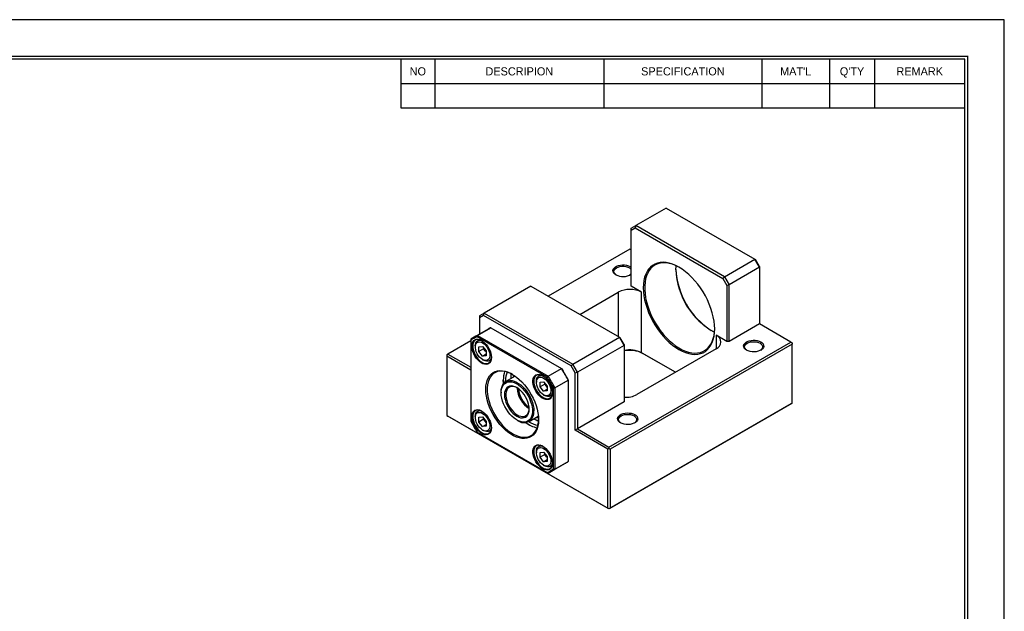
# Model space of a CAD drawing. Header units: millimetres. Extents: x 0 to 508, y 0 to 359.
# Tile 3 of 3: x 209 to 508, y 179 to 359. Entities that reach past the tile are written whole.
import ezdxf
from ezdxf.enums import TextEntityAlignment as Align

# ---------------------------------------------------------------- set-up
doc = ezdxf.new("R2010")
doc.units = ezdxf.units.MM
doc.layers.add('L1', color=7, linetype='CONTINUOUS')
doc.layers.add('OUTLINE', color=7, linetype='CONTINUOUS')

# ---------------------------------------------------------------- blocks, each defined once
blk = doc.blocks.new('표제란')
at = {"layer": 'L1', "color": 0}
for p, q in [((297, 210), (0, 210)), ((297, 0), (297, 210))]:
    blk.add_line(p, q, dxfattribs=at)
at = {"layer": 'L1'}
for p, q in [((190, 203), (190, 194.34)), ((196, 203), (196, 194.34)), ((226, 203), (226, 194.34)), ((254, 203), (254, 194.34)), ((266, 203), (266, 194.34)), ((274, 203), (274, 194.34)), ((190, 198.67), (290, 198.67)), ((190, 194.34), (290, 194.34))]:
    blk.add_line(p, q, dxfattribs=at)
at = {"layer": 'L1', "const_width": 0.25}
blk.add_lwpolyline([(290.5, 6.5), (290.5, 203.5), (10, 203.5), (10, 6.5)], close=True, dxfattribs=at)
at = {"layer": 'L1'}
blk.add_lwpolyline([(290, 7), (290, 203), (10.5, 203), (10.5, 7)], close=True, dxfattribs=at)
for s, p in [('NO', (193, 200.83)), ('DESCRIPION', (211, 200.83)), ('SPECIFICATION', (240, 200.83)), ("MAT'L", (260, 200.83)), ("Q'TY", (270, 200.83)), ('REMARK', (282, 200.83))]:
    blk.add_text(s, height=1.444, dxfattribs=at).set_placement(p, align=Align.MIDDLE_CENTER)
for tag, p in [('필렛', (179.25, 10.9)), ('모따기', (179.25, 8.3))]:
    blk.add_attdef(tag, text='', height=1.15, dxfattribs=at).set_placement(p, align=Align.MIDDLE_LEFT)
at = {"layer": 'OUTLINE', "ltscale": 0.5}
for tag, p, height in [('TITLE', (237.17, 24.41), 2.5), ('도번', (251.18, 15.64), 2.5), ('SCALE', (253.78, 9.55), 1.2), ('DATE', (277.02, 9.51), 1.2)]:
    blk.add_attdef(tag, p, '', height=height, dxfattribs=at)

msp = doc.modelspace()

# ---------------------------------------------------------------- linework, layer by layer
at = {"layer": 'OUTLINE'}
for p, q in [((405.0701, 301.7296), (395.8777, 296.423)), ((405.0701, 301.7296), (431.9401, 286.2179)), ((394.4635, 295.6063), (395.8777, 296.423)), ((394.4635, 295.029), (395.6706, 295.7261)), ((394.4635, 295.029), (394.4635, 295.6063)), ((395.8777, 296.423), (395.6706, 295.7261)), ((395.6706, 295.7261), (422.2477, 280.3834)), ((422.7477, 280.9112), (395.8777, 296.423)), ((394.4635, 278.0507), (394.4635, 295.029)), ((394.1099, 289.2764), (369.3638, 274.9907)), ((394.4635, 289.0723), (394.1099, 289.2764)), ((422.7477, 280.9112), (431.9401, 286.2179)), ((433.3544, 283.7684), (424.162, 278.4617)), ((433.3544, 283.7684), (431.9401, 286.2179)), ((431.9401, 286.2179), (432.1472, 286.0983)), ((433.3544, 284.0075), (432.1472, 286.0983)), ((433.3544, 284.0075), (433.3544, 283.7684)), ((433.3544, 283.7684), (433.3544, 266.621)), ((422.2477, 280.3834), (422.7477, 280.9112)), ((422.7477, 280.9112), (424.162, 278.4617)), ((364.0579, 278.0538), (349.9158, 269.8897)), ((364.0579, 278.0538), (390.9279, 262.542)), ((397.6455, 276.2138), (394.4635, 278.0507)), ((422.2477, 280.3834), (423.4549, 278.2926)), ((424.162, 278.4617), (423.4549, 278.2926)), ((423.4549, 278.2926), (423.4549, 261.3144)), ((424.162, 261.3144), (424.162, 278.4617)), ((378.9098, 269.48), (390.5744, 276.2138)), ((390.5744, 276.2138), (390.5744, 262.7461)), ((397.6455, 257.8417), (397.6455, 276.2138)), ((349.9158, 269.8897), (348.5015, 269.073)), ((349.7086, 269.1928), (348.5015, 268.4957)), ((348.5015, 269.073), (348.5015, 268.4957)), ((349.7086, 269.1928), (349.9158, 269.8897)), ((376.2858, 253.8501), (349.7086, 269.1928)), ((349.9158, 269.8897), (376.7858, 254.378)), ((348.5015, 268.4957), (348.5015, 263.5489)), ((433.3544, 266.621), (424.162, 261.3144)), ((442.9003, 261.1103), (433.3544, 266.621)), ((351.1068, 265.0529), (346.8641, 262.6037)), ((347.7956, 262.7042), (347.9302, 263.1164)), ((369.0065, 250.4594), (347.7956, 262.7042)), ((347.9302, 263.1164), (351.9607, 265.4431)), ((347.9302, 263.1164), (369.2961, 250.7821)), ((351.9607, 265.4431), (373.3266, 253.1089)), ((423.4549, 261.3144), (420.2729, 263.1513)), ((420.2729, 263.1513), (420.2729, 259.0693)), ((345.8852, 261.4368), (338.9556, 257.4364)), ((345.8852, 261.9354), (345.8852, 261.601)), ((345.8852, 261.601), (345.8852, 237.1075)), ((347.2418, 259.9058), (347.2418, 259.5792)), ((348.5109, 261.8223), (347.9669, 261.5083)), ((348.3481, 259.6645), (349.4339, 259.7616)), ((348.3481, 258.2167), (348.3481, 259.6645)), ((349.4339, 259.7616), (350.5196, 258.4109)), ((376.7858, 254.378), (390.9279, 262.542)), ((392.3422, 260.0926), (378.2, 251.9285)), ((387.746, 229.2704), (442.9003, 261.1103)), ((443.2538, 260.4979), (388.0995, 228.658)), ((392.3422, 260.0926), (390.9279, 262.542)), ((390.9279, 262.542), (391.135, 262.4224)), ((392.3422, 260.3316), (391.135, 262.4224)), ((392.3422, 260.3316), (392.3422, 260.0926)), ((392.3422, 260.0926), (392.3422, 242.9452)), ((424.162, 261.3144), (423.4549, 261.3144)), ((442.9003, 261.1103), (443.2538, 260.9061)), ((443.2538, 260.9061), (443.2538, 260.4979)), ((443.2538, 242.534), (443.2538, 260.4979)), ((338.9556, 257.4364), (338.602, 257.2323)), ((338.602, 257.2323), (338.602, 256.8241)), ((338.602, 256.8241), (338.602, 238.8602)), ((345.8852, 252.6196), (338.602, 256.8241)), ((338.9556, 257.4364), (345.8852, 253.436)), ((349.7623, 259.0331), (348.3481, 258.2167)), ((349.4339, 256.866), (348.3481, 258.2167)), ((349.4339, 256.866), (350.5196, 257.4928)), ((350.5196, 256.9631), (349.4339, 256.866)), ((349.7623, 259.353), (349.7623, 259.0331)), ((350.3052, 258.3578), (349.7623, 259.0331)), ((350.5196, 258.091), (350.3052, 258.3578)), ((350.5196, 258.4109), (350.5196, 256.9631)), ((420.2729, 259.0693), (396.2312, 245.1903)), ((407.8959, 251.9242), (397.6455, 257.8417)), ((397.6455, 257.8417), (397.999, 257.6375)), ((407.8959, 251.9242), (397.999, 257.6375)), ((349.4335, 255.7827), (349.7163, 255.6194)), ((351.4666, 255.4459), (352.0106, 255.76)), ((376.7858, 254.378), (376.2858, 253.8501)), ((377.4929, 251.7594), (376.2858, 253.8501)), ((378.2, 251.9285), (376.7858, 254.378)), ((359.337, 250.7521), (356.5277, 249.1303)), ((358.9214, 251.036), (358.9534, 251.0045)), ((367.0109, 251.1425), (366.4669, 250.8284)), ((369.2961, 250.7821), (369.0065, 250.4594)), ((369.2961, 250.7821), (373.3266, 253.1089)), ((373.3266, 253.1089), (373.4612, 253.0311)), ((377.4929, 251.7594), (378.2, 251.9285)), ((377.4929, 234.3728), (377.4929, 251.7594)), ((378.2, 251.9285), (378.2, 234.7811)), ((356.4265, 249.0684), (356.4211, 249.3951)), ((357.9946, 250.3034), (357.9998, 249.9801)), ((365.7418, 249.226), (365.7418, 248.8994)), ((366.8481, 248.9847), (367.9339, 249.0817)), ((366.8481, 247.5369), (366.8481, 248.9847)), ((368.2623, 248.3533), (366.8481, 247.5369)), ((367.9339, 249.0817), (369.0196, 247.7311)), ((368.2623, 248.6732), (368.2623, 248.3533)), ((368.8052, 247.678), (368.2623, 248.3533)), ((369.0196, 247.4112), (368.8052, 247.678)), ((369.0196, 247.7311), (369.0196, 246.2833)), ((371.3411, 247.2401), (375.3716, 249.5669)), ((375.3716, 249.5669), (375.3716, 249.7223)), ((375.3716, 249.5669), (375.3716, 224.8944)), ((355.0776, 245.9254), (355.0776, 245.6804)), ((359.9567, 247.1091), (359.9582, 247.2289)), ((367.9339, 246.1862), (366.8481, 247.5369)), ((367.9335, 245.1029), (368.2163, 244.9396)), ((367.9339, 246.1862), (369.0196, 246.813)), ((369.0196, 246.2833), (367.9339, 246.1862)), ((369.9666, 244.7661), (370.5106, 245.0802)), ((370.9168, 247.1506), (371.3411, 247.2401)), ((370.9168, 222.6571), (370.9168, 247.1506)), ((371.3411, 247.2401), (371.3411, 222.5676)), ((392.3422, 242.9452), (378.2, 234.7811)), ((442.9003, 242.3298), (387.746, 210.4899)), ((388.0995, 210.6941), (443.2538, 242.534)), ((443.2538, 242.534), (442.9003, 242.3298)), ((443.2538, 242.534), (443.2538, 242.534)), ((338.602, 238.8602), (387.3924, 210.6941)), ((338.602, 238.8602), (338.602, 238.8601)), ((338.602, 238.8601), (338.9556, 238.656)), ((348.5109, 240.4592), (347.9669, 240.1451)), ((387.746, 210.4899), (338.9556, 238.656)), ((347.2418, 238.5427), (347.2418, 238.2161)), ((348.3481, 238.3014), (349.4339, 238.3985)), ((348.3481, 236.8536), (348.3481, 238.3014)), ((349.7623, 237.67), (348.3481, 236.8536)), ((349.4339, 235.5029), (348.3481, 236.8536)), ((349.4339, 238.3985), (350.5196, 237.0478)), ((349.4339, 235.5029), (350.5196, 236.1297)), ((349.7623, 237.9899), (349.7623, 237.67)), ((350.3052, 236.9947), (349.7623, 237.67)), ((350.5196, 236.7279), (350.3052, 236.9947)), ((350.5196, 237.0478), (350.5196, 235.6)), ((359.8145, 237.4751), (360.0266, 237.3526)), ((363.5271, 237.0056), (366.3365, 238.6274)), ((347.7956, 233.7987), (369.0065, 221.5539)), ((347.9302, 233.7209), (347.7956, 233.7987)), ((369.2961, 221.3867), (347.9302, 233.7209)), ((349.4335, 234.4196), (349.7163, 234.2563)), ((350.5196, 235.6), (349.4339, 235.5029)), ((351.4666, 234.0828), (352.0106, 234.3969)), ((378.2, 234.7811), (377.4929, 234.3728)), ((387.3924, 228.658), (377.4929, 234.3728)), ((378.2, 234.7811), (387.746, 229.2704)), ((367.0109, 229.7794), (366.4669, 229.4653)), ((365.7418, 227.8629), (365.7418, 227.5363)), ((366.8481, 227.6215), (367.9339, 227.7186)), ((366.8481, 226.1738), (366.8481, 227.6215)), ((368.2623, 226.9902), (366.8481, 226.1738)), ((367.9339, 227.7186), (369.0196, 226.3679)), ((368.2623, 227.31), (368.2623, 226.9902)), ((368.8052, 226.3149), (368.2623, 226.9902)), ((387.746, 228.8621), (387.3924, 228.658)), ((387.3924, 210.6941), (387.3924, 228.658)), ((387.746, 229.2704), (387.746, 228.8621)), ((387.746, 228.8621), (388.0995, 228.658)), ((388.0995, 228.658), (388.0995, 210.6941)), ((367.9339, 224.8231), (366.8481, 226.1738)), ((367.9339, 224.8231), (369.0196, 225.4499)), ((369.0196, 224.9202), (367.9339, 224.8231)), ((369.0196, 226.0481), (368.8052, 226.3149)), ((369.0196, 226.3679), (369.0196, 224.9202)), ((370.3622, 221.8994), (374.3927, 224.2261)), ((371.3411, 222.5676), (375.3716, 224.8944)), ((367.9335, 223.7398), (368.2163, 223.5765)), ((369.0065, 221.5539), (369.2961, 221.3867)), ((369.9666, 223.403), (370.5106, 223.7171)), ((371.3411, 222.5676), (370.9168, 222.6571)), ((387.746, 210.49), (387.3924, 210.6941)), ((388.0995, 210.6941), (387.746, 210.49)), ((387.746, 210.49), (387.746, 210.4899))]:
    msp.add_line(p, q, dxfattribs=at)
at = {"layer": 'OUTLINE', "flags": 128}
for points in [[(389.8319, 281.5001), (389.4307, 281.7861), (389.1412, 282.1141), (388.9762, 282.4697), (388.9428, 282.8372), (389.0425, 283.2008), (389.271, 283.5444), (389.6183, 283.8532), (390.0692, 284.1134), (390.6039, 284.3139), (391.1992, 284.4458), (391.829, 284.5034), (392.4657, 284.4841), (393.0816, 284.3889), (393.6498, 284.2218), (394.1453, 283.9901), (394.4635, 283.7741)], [(389.9432, 281.439), (389.6601, 281.6555), (389.3929, 281.9758), (389.2559, 282.3224), (389.2559, 282.6779), (389.3929, 283.0245), (389.6601, 283.3448), (390.0441, 283.6227), (390.5255, 283.8443), (391.0803, 283.9986), (391.6807, 284.0777), (392.2965, 284.0777), (392.8969, 283.9986), (393.4517, 283.8443), (393.9331, 283.6227)], [(393.9331, 283.6227), (394.3171, 283.3448), (394.4635, 283.1923)], [(419.7779, 265.0701), (419.7317, 266.2495), (419.5937, 267.4721), (419.3649, 268.7274), (419.0473, 270.0049), (418.6437, 271.2935), (418.1574, 272.5823), (417.5927, 273.8604), (416.9543, 275.1167), (416.2477, 276.3406), (415.4789, 277.5216), (414.6545, 278.6496), (413.7815, 279.7151), (412.8673, 280.7089), (411.9199, 281.6226), (410.9471, 282.4484), (409.9574, 283.1792), (408.9592, 283.8087), (407.9609, 284.3317), (406.9712, 284.7436), (405.9985, 285.041), (405.051, 285.2212), (404.1368, 285.2829), (403.2638, 285.2253), (402.4394, 285.0491), (401.6706, 284.7557), (400.964, 284.3477), (400.3256, 283.8284), (399.7609, 283.2024), (399.2746, 282.475), (398.871, 281.6524), (398.5534, 280.7416), (398.3246, 279.7504), (398.1866, 278.6872), (398.1404, 277.5612), (398.1866, 276.3818), (398.3246, 275.1592), (398.5534, 273.9039), (398.871, 272.6264), (399.2746, 271.3378), (399.7609, 270.0489), (400.3256, 268.7709), (400.964, 267.5146), (401.6706, 266.2907), (402.4394, 265.1097), (403.2638, 263.9817), (404.1368, 262.9162), (405.051, 261.9223), (405.9985, 261.0087), (406.9712, 260.1829), (407.9609, 259.4521), (408.9592, 258.8226), (409.9574, 258.2996), (410.9471, 257.8877), (411.9199, 257.5903), (412.8673, 257.4101), (413.7815, 257.3484), (414.6545, 257.406), (415.4789, 257.5822), (416.2477, 257.8756), (416.9543, 258.2836), (417.5927, 258.8028), (418.1574, 259.4288), (418.6437, 260.1562), (419.0473, 260.9788), (419.3649, 261.8896), (419.5937, 262.8809), (419.7317, 263.944), (419.7779, 265.0701)], [(409.0675, 283.7456), (408.9227, 283.8264), (407.9308, 284.3183), (406.9499, 284.697), (405.9884, 284.9592), (405.055, 285.1025), (404.1577, 285.1258), (403.3045, 285.0288), (402.5028, 284.8123), (401.7597, 284.4784), (401.0818, 284.0298), (400.475, 283.4705), (399.9446, 282.8056), (399.4952, 282.0407), (399.1309, 281.1826), (398.8549, 280.239), (398.6695, 279.2179), (398.5764, 278.1285), (398.5764, 276.9803), (398.6695, 275.7834), (398.8549, 274.5484), (399.1309, 273.2859), (399.4952, 272.0073), (399.9446, 270.7236), (400.475, 269.4462), (401.0818, 268.1864), (401.7597, 266.9551), (402.5028, 265.7632), (403.3045, 264.6211), (404.1577, 263.539), (405.055, 262.5263), (405.9884, 261.5919), (406.9499, 260.7441), (407.9308, 259.9902), (408.9227, 259.3369), (409.9167, 258.79), (410.9042, 258.3542), (411.8764, 258.0334), (412.8249, 257.8304), (413.7413, 257.747), (414.6175, 257.7839), (415.4459, 257.9408), (416.2191, 258.2163), (416.9304, 258.608), (417.5735, 259.1125), (418.1427, 259.7253), (418.6331, 260.441), (419.0404, 261.2533), (419.3609, 262.1552), (419.5919, 263.1386), (419.7313, 264.195), (419.7774, 265.1935)], [(408.0399, 283.0311), (408.0865, 284.1511), (408.0949, 284.2444)], [(394.4635, 281.808), (394.3171, 281.6555), (394.0341, 281.439)], [(352.1209, 256.4361), (352.0732, 255.8513), (351.9315, 255.3404), (351.7005, 254.9198), (351.3875, 254.603), (351.0027, 254.4003), (350.5583, 254.3181), (350.0688, 254.3591), (349.5497, 254.522), (349.0178, 254.8014), (348.4902, 255.1885), (347.9838, 255.6709), (347.515, 256.2329), (347.0987, 256.8565), (346.7484, 257.5218), (346.4753, 258.2072), (346.2882, 258.8908), (346.1931, 259.5507), (346.1931, 260.1655), (346.2882, 260.7156), (346.4753, 261.1832), (346.7484, 261.5533), (347.0987, 261.8141), (347.515, 261.9572), (347.9838, 261.9778), (348.4902, 261.8755), (349.0178, 261.6535), (349.5497, 261.3188), (350.0688, 260.8823), (350.5583, 260.3581), (351.0027, 259.7628), (351.3875, 259.1158), (351.7005, 258.4377), (351.9315, 257.7504), (352.0732, 257.076), (352.1209, 256.4361)], [(349.2231, 261.5374), (349.0315, 261.6351), (348.5184, 261.8205), (348.0317, 261.8837), (347.5879, 261.8226), (347.2022, 261.6392), (346.8877, 261.3398), (346.655, 260.9346), (346.5122, 260.4373), (346.464, 259.865), (346.5122, 259.237), (346.655, 258.5748), (346.8877, 257.901), (347.2022, 257.2384), (347.5879, 256.6097), (348.0317, 256.0362), (348.5184, 255.5375), (349.0315, 255.1306), (349.5534, 254.8293), (350.0665, 254.6438), (350.5532, 254.5806), (350.997, 254.6417), (351.3827, 254.8251), (351.6972, 255.1245), (351.9299, 255.5297), (352.0727, 256.027), (352.12, 256.5192)], [(347.2418, 259.9058), (347.2894, 260.4359), (347.4302, 260.8907), (347.6589, 261.2528), (347.9667, 261.5082), (348.3418, 261.6471), (348.7696, 261.6642), (349.1046, 261.5995)], [(349.4339, 260.8451), (349.8896, 260.5267), (350.3255, 260.1115), (350.7223, 259.6179), (351.0629, 259.0672), (351.3322, 258.4835), (351.5186, 257.8925), (351.6139, 257.3199), (351.6139, 256.7907), (351.5186, 256.3281), (351.3322, 255.9523), (351.0629, 255.6797), (350.7223, 255.5222), (350.3255, 255.4867), (349.8896, 255.5747), (349.4339, 255.7825), (348.9781, 256.1009), (348.5423, 256.5161), (348.1454, 257.0098), (347.8049, 257.5605), (347.5355, 258.1441), (347.3491, 258.7351), (347.2539, 259.3077), (347.2539, 259.8369), (347.3491, 260.2995), (347.5355, 260.6753), (347.8049, 260.948), (348.1454, 261.1055), (348.5423, 261.1409), (348.9781, 261.0529), (349.4339, 260.8451)], [(429.4299, 258.6406), (429.0286, 258.9267), (428.7392, 259.2547), (428.5741, 259.6102), (428.5408, 259.9778), (428.6405, 260.3414), (428.869, 260.685), (429.2163, 260.9937), (429.6672, 261.254), (430.2019, 261.4545), (430.7972, 261.5864), (431.427, 261.644), (432.0637, 261.6247), (432.6796, 261.5294), (433.2477, 261.3623), (433.7433, 261.1307), (434.1445, 260.8446), (434.434, 260.5167), (434.599, 260.1611), (434.6324, 259.7935), (434.5327, 259.43), (434.3042, 259.0863), (433.9569, 258.7776), (433.506, 258.5173), (432.9713, 258.3168), (432.376, 258.1849), (431.7462, 258.1273), (431.1095, 258.1466), (430.4936, 258.2419), (429.9254, 258.409), (429.4299, 258.6406)], [(429.5411, 258.5796), (429.2581, 258.7961), (428.9909, 259.1164), (428.8539, 259.463), (428.8539, 259.8185), (428.9909, 260.165), (429.2581, 260.4853), (429.642, 260.7633), (430.1235, 260.9849), (430.6783, 261.1392), (431.2787, 261.2183), (431.8945, 261.2183), (432.4949, 261.1392), (433.0497, 260.9849), (433.5311, 260.7633)], [(433.5311, 260.7633), (433.9151, 260.4853), (434.1823, 260.165), (434.3193, 259.8185), (434.3193, 259.463), (434.1823, 259.1164), (433.9151, 258.7961), (433.632, 258.5796)], [(350.5196, 258.1248), (350.4326, 258.2117), (350.3052, 258.3578)], [(352.1146, 256.3856), (352.0032, 256.0635), (351.7745, 255.7014), (351.4667, 255.446), (351.0917, 255.3071), (350.6638, 255.29), (350.1995, 255.3954), (349.7167, 255.6192), (349.7163, 255.6194)], [(366.3913, 237.5163), (366.3445, 236.5458), (366.2045, 235.6407), (365.9731, 234.8116), (365.6528, 234.0684), (365.2476, 233.4197), (364.7621, 232.873), (364.202, 232.4349), (363.5738, 232.1105), (362.8851, 231.9035), (362.1438, 231.8163), (361.3585, 231.8501), (360.5387, 232.0044), (359.6937, 232.2774), (358.8336, 232.6659), (357.9684, 233.1654), (357.1083, 233.7699), (356.2634, 234.4725), (355.4435, 235.2648), (354.6583, 236.1376), (353.917, 237.0806), (353.2282, 238.0829), (352.6001, 239.1325), (352.04, 240.2173), (351.5545, 241.3245), (351.1492, 242.4412), (350.829, 243.5541), (350.5975, 244.6504), (350.4576, 245.7171), (350.4107, 246.7418), (350.4576, 247.7123), (350.5975, 248.6174), (350.829, 249.4465), (351.1492, 250.1897), (351.5545, 250.8385), (352.04, 251.3851), (352.6001, 251.8232), (353.2282, 252.1477), (353.917, 252.3547), (354.6583, 252.4418), (355.4435, 252.408), (356.2634, 252.2537), (357.1083, 251.9807), (357.9684, 251.5922), (358.8336, 251.0927), (359.6937, 250.4882), (360.5387, 249.7856), (361.3585, 248.9933), (362.1438, 248.1205), (362.8851, 247.1775), (363.5738, 246.1753), (364.202, 245.1256), (364.7621, 244.0408), (365.2476, 242.9336), (365.6528, 241.817), (365.9731, 240.704), (366.2045, 239.6077), (366.3445, 238.541), (366.3913, 237.5163)], [(358.5091, 251.2927), (357.9708, 251.5736), (357.122, 251.9277), (356.2913, 252.1643), (355.4887, 252.2807), (354.7241, 252.2752), (354.0067, 252.1481), (353.3451, 251.9009), (352.7476, 251.5366), (352.2212, 251.0595), (351.7725, 250.4755), (351.4067, 249.7917), (351.1285, 249.0164), (350.9411, 248.1589), (350.8468, 247.2297), (350.8468, 246.2401), (350.9411, 245.2021), (351.1285, 244.1283), (351.4067, 243.0317), (351.7725, 241.9256), (352.2212, 240.8235), (352.7476, 239.7387), (353.3451, 238.6844), (354.0067, 237.6735), (354.7241, 236.718), (355.4887, 235.8298), (356.2913, 235.0195), (357.122, 234.297), (357.9708, 233.671), (358.8275, 233.1493), (359.6815, 232.7379), (360.5226, 232.4421), (361.3405, 232.2654), (362.1253, 232.2098), (362.8674, 232.2762), (363.5579, 232.4636), (364.1884, 232.7699), (364.7512, 233.1913), (365.2395, 233.7226), (365.6474, 234.3574), (365.9699, 235.0881), (366.2031, 235.9058), (366.3441, 236.8004), (366.3906, 237.64)], [(358.0775, 251.5214), (358.0404, 251.2186), (357.9946, 250.3034)], [(358.9534, 251.0045), (358.6741, 250.5006), (358.6006, 250.3269)], [(370.6209, 245.7562), (370.5732, 245.1714), (370.4315, 244.6605), (370.2005, 244.24), (369.8875, 243.9232), (369.5027, 243.7205), (369.0583, 243.6383), (368.5688, 243.6793), (368.0497, 243.8421), (367.5178, 244.1216), (366.9902, 244.5087), (366.4838, 244.991), (366.015, 245.553), (365.5987, 246.1767), (365.2484, 246.8419), (364.9753, 247.5274), (364.7882, 248.211), (364.6931, 248.8708), (364.6931, 249.4857), (364.7882, 250.0357), (364.9753, 250.5034), (365.2484, 250.8735), (365.5987, 251.1343), (366.015, 251.2773), (366.4838, 251.298), (366.9902, 251.1957), (367.5178, 250.9736), (368.0497, 250.639), (368.5688, 250.2025), (369.0583, 249.6783), (369.5027, 249.083), (369.8875, 248.436), (370.2005, 247.7579), (370.4315, 247.0706), (370.5732, 246.3962), (370.6209, 245.7562)], [(367.7231, 250.8576), (367.5315, 250.9552), (367.0184, 251.1407), (366.5317, 251.2039), (366.0879, 251.1428), (365.7022, 250.9594), (365.3877, 250.66), (365.155, 250.2548), (365.0122, 249.7575), (364.964, 249.1852), (365.0122, 248.5572), (365.155, 247.895), (365.3877, 247.2212), (365.7022, 246.5586), (366.0879, 245.9299), (366.5317, 245.3564), (367.0184, 244.8577), (367.5315, 244.4508), (368.0534, 244.1495), (368.5665, 243.964), (369.0532, 243.9008), (369.497, 243.9619), (369.8827, 244.1453), (370.1972, 244.4447), (370.4299, 244.8499), (370.5727, 245.3472), (370.62, 245.8394)], [(365.7418, 249.226), (365.7894, 249.7561), (365.9302, 250.2109), (366.1589, 250.573), (366.4667, 250.8284), (366.8417, 250.9673), (367.2696, 250.9844), (367.6046, 250.9197)], [(355.0776, 245.9254), (355.1237, 246.677), (355.2612, 247.3615), (355.4874, 247.966), (355.7982, 248.4792), (356.1878, 248.8916), (356.6489, 249.1956), (357.173, 249.3854), (357.7502, 249.4575), (358.3698, 249.4106), (359.0203, 249.2455), (359.6896, 248.9654), (360.3652, 248.5754), (361.0344, 248.0828), (361.6849, 247.4968), (362.3046, 246.8283), (362.8818, 246.0897), (363.4058, 245.2949), (363.867, 244.4585), (364.2565, 243.5963), (364.5673, 242.7242), (364.7936, 241.8586), (364.931, 241.0154), (364.9771, 240.2105)], [(355.0776, 245.6804), (355.1237, 246.4152), (355.2612, 247.0824), (355.4872, 247.6692), (355.7975, 248.1639), (356.186, 248.5571), (356.6452, 248.8411), (357.166, 249.0104), (357.7384, 249.0615), (358.3512, 248.9937), (358.9926, 248.8081), (359.6499, 248.5084), (360.3105, 248.1004), (360.9614, 247.5921), (361.59, 246.9934), (362.1841, 246.3159), (362.732, 245.5727), (363.2232, 244.7784), (363.6481, 243.9485), (363.9983, 243.099), (364.2671, 242.2466), (364.4493, 241.4077), (364.5413, 240.5988), (364.5413, 239.8355), (364.4493, 239.1328), (364.2671, 238.5043), (363.9983, 237.9622), (363.6481, 237.5172), (363.2232, 237.1777), (362.732, 236.9506), (362.1841, 236.8401), (361.59, 236.8485), (360.9614, 236.9755), (360.3105, 237.2187), (359.6499, 237.5734), (358.9926, 238.0327), (358.3512, 238.5876), (357.7384, 239.2272), (357.166, 239.9393), (356.6452, 240.7099), (356.186, 241.524), (355.7975, 242.3658), (355.4872, 243.2188), (355.2612, 244.0665), (355.1237, 244.8924), (355.0776, 245.6804)], [(355.7708, 248.4423), (355.7612, 248.543), (355.714, 249.5584)], [(355.7147, 249.6796), (355.7609, 248.7786), (355.7921, 248.4711)], [(363.5629, 240.782), (363.5168, 241.4856), (363.3795, 242.2252), (363.1544, 242.9825), (362.8472, 243.7389), (362.4652, 244.4758), (362.0181, 245.175), (361.5166, 245.8192), (360.9733, 246.3928), (360.4015, 246.8814), (359.8152, 247.2731), (359.229, 247.5583), (358.6572, 247.7299), (358.1138, 247.7836), (357.6124, 247.7183), (357.1652, 247.5354), (356.7833, 247.2395), (356.4761, 246.8379), (356.251, 246.3404), (356.1137, 245.7593), (356.0676, 245.1089), (356.1137, 244.4053), (356.251, 243.6657), (356.4761, 242.9084), (356.7833, 242.152), (357.1652, 241.4152), (357.6124, 240.716), (358.1138, 240.0717), (358.6572, 239.4982), (359.229, 239.0095), (359.8152, 238.6178), (360.4015, 238.3326), (360.9733, 238.1611), (361.5166, 238.1073), (362.0181, 238.1726), (362.4652, 238.3555), (362.8472, 238.6514), (363.1544, 239.0531), (363.3795, 239.5505), (363.5168, 240.1316), (363.5629, 240.782)], [(367.9339, 250.1653), (368.3896, 249.8468), (368.8255, 249.4317), (369.2223, 248.938), (369.5629, 248.3873), (369.8322, 247.8037), (370.0186, 247.2127), (370.1139, 246.6401), (370.1139, 246.1109), (370.0186, 245.6483), (369.8322, 245.2724), (369.5629, 244.9998), (369.2223, 244.8423), (368.8255, 244.8068), (368.3896, 244.8949), (367.9339, 245.1027), (367.4781, 245.4211), (367.0423, 245.8362), (366.6454, 246.3299), (366.3049, 246.8806), (366.0355, 247.4642), (365.8491, 248.0553), (365.7538, 248.6279), (365.7538, 249.1571), (365.8491, 249.6197), (366.0355, 249.9955), (366.3049, 250.2681), (366.6454, 250.4256), (367.0423, 250.4611), (367.4781, 250.373), (367.9339, 250.1653)], [(369.0196, 247.4449), (368.9326, 247.5319), (368.8052, 247.678)], [(359.9593, 247.1891), (359.885, 247.2295), (359.3202, 247.4764), (358.7737, 247.6091), (358.2596, 247.6242), (357.7913, 247.5212), (357.381, 247.303), (357.0392, 246.975), (356.7748, 246.5459), (356.5946, 246.0267), (356.5033, 245.4308), (356.5033, 244.7738), (356.5946, 244.0726), (356.7748, 243.3453), (357.0392, 242.6109), (357.381, 241.8883), (357.7913, 241.1963), (358.2596, 240.5527), (358.7737, 239.9743), (359.3202, 239.476), (359.885, 239.0707), (360.4535, 238.769), (361.011, 238.5786), (361.543, 238.5044), (362.0358, 238.5485), (362.4765, 238.7096), (362.8538, 238.9836), (363.1579, 239.3634), (363.381, 239.8391), (363.5171, 240.3984), (363.5622, 240.9481)], [(370.6146, 245.7057), (370.5032, 245.3836), (370.2745, 245.0216), (369.9667, 244.7662), (369.5917, 244.6273), (369.1638, 244.6102), (368.6995, 244.7156), (368.2167, 244.9394), (368.2163, 244.9396)], [(352.1209, 235.0729), (352.0732, 234.4881), (351.9315, 233.9772), (351.7005, 233.5567), (351.3875, 233.2399), (351.0027, 233.0372), (350.5583, 232.955), (350.0688, 232.996), (349.5497, 233.1588), (349.0178, 233.4383), (348.4902, 233.8254), (347.9838, 234.3077), (347.515, 234.8698), (347.0987, 235.4934), (346.7484, 236.1586), (346.4753, 236.8441), (346.2882, 237.5277), (346.1931, 238.1875), (346.1931, 238.8024), (346.2882, 239.3524), (346.4753, 239.8201), (346.7484, 240.1902), (347.0987, 240.451), (347.515, 240.594), (347.9838, 240.6147), (348.4902, 240.5124), (349.0178, 240.2903), (349.5497, 239.9557), (350.0688, 239.5192), (350.5583, 238.995), (351.0027, 238.3997), (351.3875, 237.7527), (351.7005, 237.0746), (351.9315, 236.3873), (352.0732, 235.7129), (352.1209, 235.0729)], [(349.2231, 240.1743), (349.0315, 240.2719), (348.5184, 240.4574), (348.0317, 240.5206), (347.5879, 240.4595), (347.2022, 240.2761), (346.8877, 239.9767), (346.655, 239.5715), (346.5122, 239.0742), (346.464, 238.5019), (346.5122, 237.8739), (346.655, 237.2117), (346.8877, 236.5379), (347.2022, 235.8753), (347.5879, 235.2466), (348.0317, 234.6731), (348.5184, 234.1744), (349.0315, 233.7675), (349.5534, 233.4662), (350.0665, 233.2807), (350.5532, 233.2175), (350.997, 233.2786), (351.3827, 233.462), (351.6972, 233.7614), (351.9299, 234.1666), (352.0727, 234.6639), (352.12, 235.1561)], [(347.2418, 238.5427), (347.2894, 239.0728), (347.4302, 239.5276), (347.6589, 239.8897), (347.9667, 240.1451), (348.3418, 240.284), (348.7696, 240.3011), (349.1046, 240.2364)], [(349.4339, 239.482), (349.8896, 239.1636), (350.3255, 238.7484), (350.7223, 238.2547), (351.0629, 237.704), (351.3322, 237.1204), (351.5186, 236.5294), (351.6139, 235.9568), (351.6139, 235.4276), (351.5186, 234.965), (351.3322, 234.5892), (351.0629, 234.3165), (350.7223, 234.159), (350.3255, 234.1236), (349.8896, 234.2116), (349.4339, 234.4194), (348.9781, 234.7378), (348.5423, 235.1529), (348.1454, 235.6466), (347.8049, 236.1973), (347.5355, 236.7809), (347.3491, 237.372), (347.2539, 237.9446), (347.2539, 238.4738), (347.3491, 238.9364), (347.5355, 239.3122), (347.8049, 239.5848), (348.1454, 239.7423), (348.5423, 239.7778), (348.9781, 239.6897), (349.4339, 239.482)], [(391.2461, 236.5976), (390.8449, 236.8837), (390.5554, 237.2117), (390.3904, 237.5672), (390.357, 237.9348), (390.4567, 238.2984), (390.6852, 238.642), (391.0325, 238.9507), (391.4834, 239.211), (392.0181, 239.4115), (392.6134, 239.5434), (393.2432, 239.601), (393.8799, 239.5817), (394.4958, 239.4864), (395.064, 239.3193), (395.5595, 239.0877), (395.9608, 238.8016), (396.2502, 238.4736), (396.4153, 238.1181), (396.4486, 237.7505), (396.3489, 237.3869), (396.1204, 237.0433), (395.7731, 236.7346), (395.3222, 236.4743), (394.7875, 236.2738), (394.1922, 236.1419), (393.5624, 236.0843), (392.9257, 236.1036), (392.3098, 236.1989), (391.7417, 236.366), (391.2461, 236.5976)], [(391.3574, 236.5366), (391.0743, 236.7531), (390.8071, 237.0734), (390.6701, 237.4199), (390.6701, 237.7754), (390.8071, 238.122), (391.0743, 238.4423), (391.4583, 238.7202), (391.9397, 238.9419), (392.4945, 239.0961), (393.0949, 239.1752), (393.7107, 239.1752), (394.3111, 239.0961), (394.8659, 238.9419), (395.3474, 238.7202)], [(395.3474, 238.7202), (395.7313, 238.4423), (395.9985, 238.122), (396.1355, 237.7754), (396.1355, 237.4199), (395.9985, 237.0734), (395.7313, 236.7531), (395.4483, 236.5366)], [(350.5196, 236.7617), (350.4326, 236.8486), (350.3052, 236.9947)], [(362.5885, 236.6983), (363.2717, 236.2269), (363.5963, 236.0269)], [(365.0264, 237.8711), (365.1304, 237.7794), (365.1491, 237.7641)], [(365.6, 238.2023), (365.7879, 238.179), (366.372, 238.1696)], [(365.8564, 237.3811), (366.1205, 237.3135), (366.3798, 237.2799)], [(352.1146, 235.0224), (352.0032, 234.7003), (351.7745, 234.3383), (351.4667, 234.0829), (351.0917, 233.944), (350.6638, 233.9269), (350.1995, 234.0323), (349.7167, 234.2561), (349.7163, 234.2563)], [(370.6209, 224.3931), (370.5732, 223.8083), (370.4315, 223.2974), (370.2005, 222.8768), (369.8875, 222.5601), (369.5027, 222.3574), (369.0583, 222.2752), (368.5688, 222.3162), (368.0497, 222.479), (367.5178, 222.7585), (366.9902, 223.1456), (366.4838, 223.6279), (366.015, 224.1899), (365.5987, 224.8136), (365.2484, 225.4788), (364.9753, 226.1643), (364.7882, 226.8479), (364.6931, 227.5077), (364.6931, 228.1226), (364.7882, 228.6726), (364.9753, 229.1402), (365.2484, 229.5104), (365.5987, 229.7712), (366.015, 229.9142), (366.4838, 229.9349), (366.9902, 229.8326), (367.5178, 229.6105), (368.0497, 229.2759), (368.5688, 228.8394), (369.0583, 228.3151), (369.5027, 227.7199), (369.8875, 227.0729), (370.2005, 226.3948), (370.4315, 225.7075), (370.5732, 225.033), (370.6209, 224.3931)], [(367.7231, 229.4945), (367.5315, 229.5921), (367.0184, 229.7775), (366.5317, 229.8408), (366.0879, 229.7797), (365.7022, 229.5963), (365.3877, 229.2969), (365.155, 228.8917), (365.0122, 228.3944), (364.964, 227.822), (365.0122, 227.1941), (365.155, 226.5319), (365.3877, 225.8581), (365.7022, 225.1955), (366.0879, 224.5668), (366.5317, 223.9933), (367.0184, 223.4946), (367.5315, 223.0877), (368.0534, 222.7863), (368.5665, 222.6009), (369.0532, 222.5377), (369.497, 222.5988), (369.8827, 222.7822), (370.1972, 223.0816), (370.4299, 223.4868), (370.5727, 223.9841), (370.62, 224.4763)], [(365.7418, 227.8629), (365.7894, 228.393), (365.9302, 228.8478), (366.1589, 229.2098), (366.4667, 229.4652), (366.8417, 229.6041), (367.2696, 229.6212), (367.6046, 229.5566)], [(367.9339, 228.8021), (368.3896, 228.4837), (368.8255, 228.0686), (369.2223, 227.5749), (369.5629, 227.0242), (369.8322, 226.4406), (370.0186, 225.8496), (370.1139, 225.277), (370.1139, 224.7478), (370.0186, 224.2852), (369.8322, 223.9093), (369.5629, 223.6367), (369.2223, 223.4792), (368.8255, 223.4437), (368.3896, 223.5318), (367.9339, 223.7396), (367.4781, 224.058), (367.0423, 224.4731), (366.6454, 224.9668), (366.3049, 225.5175), (366.0355, 226.1011), (365.8491, 226.6922), (365.7538, 227.2648), (365.7538, 227.794), (365.8491, 228.2566), (366.0355, 228.6324), (366.3049, 228.905), (366.6454, 229.0625), (367.0423, 229.098), (367.4781, 229.0099), (367.9339, 228.8021)], [(370.6146, 224.3426), (370.5032, 224.0205), (370.2745, 223.6585), (369.9667, 223.4031), (369.5917, 223.2641), (369.1638, 223.2471), (368.6995, 223.3524), (368.2167, 223.5763), (368.2163, 223.5765)], [(369.0196, 226.0818), (368.9326, 226.1688), (368.8052, 226.3149)]]:
    msp.add_lwpolyline(points, dxfattribs=at)
at = {"layer": 'OUTLINE'}
for centre, radius, start, end in [((391.9687, 285.4476), 4.4887, 241.574242, 303.765487), ((430.5436, 283.8502), 22.5185, 182.084445, 241.280634), ((431.5332, 284.3474), 23.5231, 182.911213, 237.083403), ((394.1099, 269.4278), 7.6518, 62.48049, 117.51951), ((350.7982, 255.7889), 7.8687, 111.375335, 128.635544), ((350.684, 255.4967), 7.7647, 111.838669, 128.172083), ((355.0388, 258.24), 7.8661, 113.317971, 119.991343), ((419.4766, 261.1103), 2.1908, 291.312544, 68.68753), ((352.3022, 259.969), 2.5659, 196.000174, 218.898393), ((394.105, 251.0186), 7.6869, 62.575548, 103.257731), ((394.0904, 249.9938), 8.5851, 62.91697, 101.749648), ((363.6756, 249.6747), 7.9624, 161.523534, 180.837387), ((363.5452, 249.5505), 7.1258, 159.768423, 181.249788), ((335.167, 228.7163), 40.6411, 27.11573, 32.884227), ((339.1975, 231.0431), 40.6411, 27.11573, 32.884227), ((339.7037, 231.3353), 40.1283, 27.271339, 32.728707), ((370.8022, 249.2892), 2.566, 196.000211, 218.898172), ((335.2489, 228.7636), 40.1283, 27.271339, 32.728707), ((367.5379, 247.4101), 7.5872, 182.273354, 238.699282), ((368.0962, 247.7279), 8.1548, 183.805309, 236.507015), ((367.9759, 247.6565), 7.9283, 183.888624, 236.105993), ((368.0194, 247.6816), 7.7666, 185.277063, 234.717571), ((392.7823, 251.7516), 7.4126, 266.596267, 297.728873), ((361.9536, 239.7312), 3.0612, 230.986325, 9.008348), ((381.5529, 255.4944), 40.1281, 207.271299, 212.728695), ((352.3021, 238.6059), 2.5659, 195.999941, 218.898548), ((367.8168, 243.6467), 8.7204, 232.86955, 257.852462), ((367.5544, 243.3202), 7.5935, 237.038881, 259.654523), ((369.7259, 245.3916), 8.8957, 237.904274, 247.856056), ((370.8022, 227.9261), 2.5659, 195.999978, 218.898326), ((370.4269, 231.0867), 7.9243, 300.030324, 308.607809), ((366.118, 228.7614), 7.7647, 291.838592, 308.17204), ((366.4281, 228.7142), 7.8688, 291.375364, 308.635388)]:
    msp.add_arc(centre, radius, start, end, dxfattribs=at)
msp.add_ellipse((375.3716, 251.926), major_axis=(23.5, -13.5685), ratio=0.00007037, start_param=3.05450215, end_param=3.074131, dxfattribs=at)

# ---------------------------------------------------------------- block references
at = {"layer": 'OUTLINE', "xscale": 1.7089192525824, "yscale": 1.7089192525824, "zscale": 1.7089192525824}
msp.add_blockref('표제란', (0, 0), dxfattribs=at)

doc.saveas('drawing.dxf')
